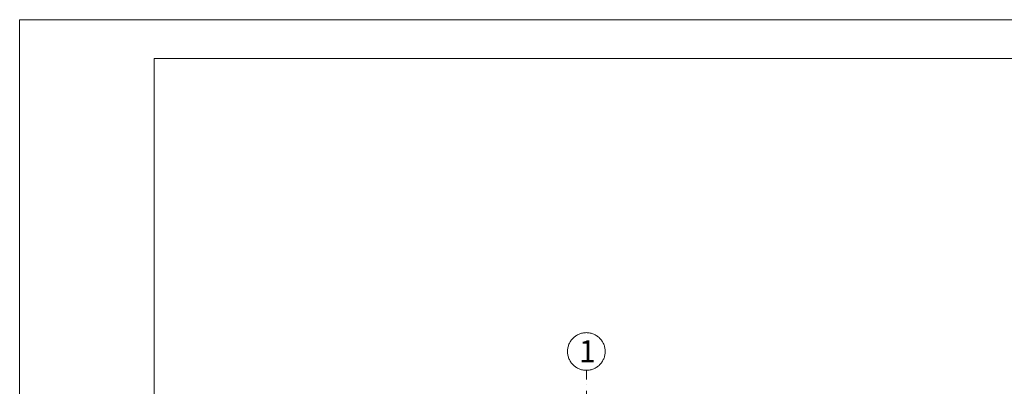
# Model space of a CAD drawing. Header units: millimetres. Extents: x -1373 to 28294, y -9636 to 187.
# Tile 106 of 133: x 3312 to 4702, y -331 to 187. Entities that reach past the tile are written whole.
import ezdxf

# ---------------------------------------------------------------- set-up
doc = ezdxf.new("R2010")
doc.units = ezdxf.units.MM
doc.linetypes.add('Kreski i kropki', pattern=[335.138881, 176.388884, -88.194442, 0, -70.555556])
doc.layers.add('_k_opis', color=7, linetype='Continuous', lineweight=13)
doc.layers.add('_k_osie', color=142, linetype='Kreski i kropki', lineweight=13)
doc.styles.add('GENERATED_STYLE_2', font='MS Gothic.ttf')

msp = doc.modelspace()

# ---------------------------------------------------------------- linework, layer by layer
at = {"layer": '_k_opis'}
for points in [[(3312.2, 186.6), (7512.2, 186.6), (7512.2, -2783.4), (3312.2, -2783.4)], [(3502.2, 131.6), (7457.2, 131.6), (7457.2, -2728.4), (3502.2, -2728.4)]]:
    msp.add_lwpolyline(points, close=True, dxfattribs=at)
at = {"layer": '_k_osie', "ltscale": 0.1}
msp.add_lwpolyline([(4112.2, -2237.7), (4112.2, -308.7)], dxfattribs=at)
at = {"layer": '_k_osie'}
msp.add_circle((4112.2, -282.1), 26.6, dxfattribs=at)

# ---------------------------------------------------------------- texts
at = {"layer": '_k_osie', "insert": (4113.8, -297.2), "char_height": 32, "attachment_point": 8, "style": 'GENERATED_STYLE_2'}
msp.add_mtext('1', dxfattribs=at)

doc.saveas('drawing.dxf')
